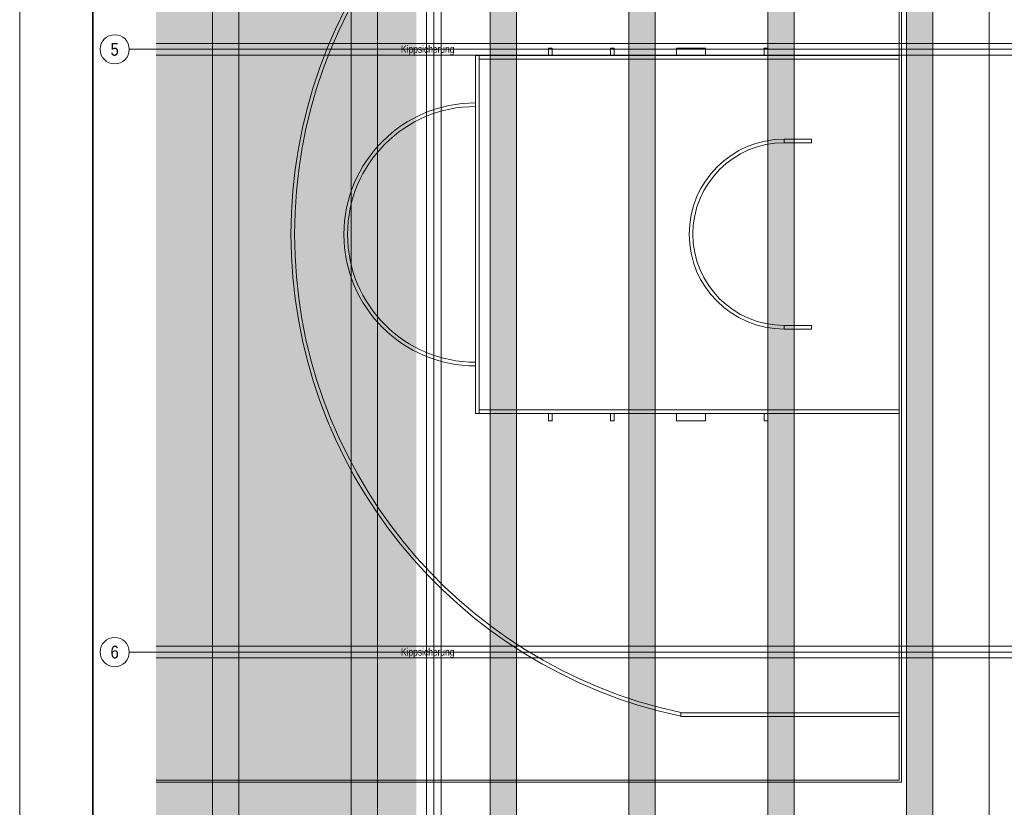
# Model space of a CAD drawing. Extents: x -720 to 300, y 62 to 1107.
# Tile 25 of 117: x -720 to -450, y 335 to 551. Entities that reach past the tile are written whole.
import ezdxf
from ezdxf.enums import TextEntityAlignment as Align
from ezdxf.lldxf.tags import DXFTag

# ---------------------------------------------------------------- set-up
doc = ezdxf.new("R2010")
doc.units = 0
doc.layers.get('0').update_dxf_attribs({"lineweight": 35})
for name, color, linetype, lineweight, true_color in [('30 -35 Decken- 1 Konstruktion-Träger- Stahlbeton', 7, 'grob-A06G9FGE8I', 13, 0x33aa00), ('60- 61 allgemeine Ausstattung- 1 Möbel', 7, 'Continuous', 9, 0x00cccc), ('70 -72 Beschriftung- 1 Beschriftung allgemein', 7, 'Continuous', 9, 0xff6633), ('iwb_Layout Achsbezeichung', 1, 'Continuous', 13, 0xff0000), ('iwb_Layout BA_Markierung', 7, 'Continuous', 9, 0xbadcdc)]:
    doc.layers.add(name, color=color, linetype=linetype, lineweight=lineweight, true_color=true_color)
doc.layers.add('70 -71 Achsen- 1 Gebäudeachsen', color=7, linetype='STRICHPUNKT2-A06G9FGD8I', lineweight=18)
doc.layers.add('iwb_Plankopf Rahmen', color=7, linetype='Continuous', lineweight=35)
doc.layers.add('iwb_Schraffur_Unterzug', color=7, linetype='Continuous', lineweight=5, true_color=0xffffcc, plot=False)
doc.styles.get("Standard").update_dxf_attribs({"font": 'ARIALN.TTF'})
tags = doc.linetypes.add('grob-A06G9FGE8I', pattern=[14, 3, -8, 3]).pattern_tags.tags
tags[8:9] = [DXFTag(74, 4), DXFTag(75, 0), DXFTag(340, '0'), DXFTag(46, 0.0), DXFTag(50, 0.0), DXFTag(44, 0.0), DXFTag(45, 0.0)]
tags[6:7] = [DXFTag(74, 4), DXFTag(75, 0), DXFTag(340, '0'), DXFTag(46, 0.0), DXFTag(50, 0.0), DXFTag(44, 0.0), DXFTag(45, 0.0)]
tags[4:5] = [DXFTag(74, 4), DXFTag(75, 0), DXFTag(340, '0'), DXFTag(46, 0.0), DXFTag(50, 0.0), DXFTag(44, 0.0), DXFTag(45, 0.0)]
tags = doc.linetypes.add('STRICHPUNKT2', pattern=[12.7, 6.35, -3.175, 0, -3.175]).pattern_tags.tags
tags[10:11] = [DXFTag(74, 4), DXFTag(75, 0), DXFTag(340, '0'), DXFTag(46, 0.0), DXFTag(50, 0.0), DXFTag(44, 0.0), DXFTag(45, 0.0)]
tags[8:9] = [DXFTag(74, 4), DXFTag(75, 0), DXFTag(340, '0'), DXFTag(46, 0.0), DXFTag(50, 0.0), DXFTag(44, 0.0), DXFTag(45, 0.0)]
tags[6:7] = [DXFTag(74, 4), DXFTag(75, 0), DXFTag(340, '0'), DXFTag(46, 0.0), DXFTag(50, 0.0), DXFTag(44, 0.0), DXFTag(45, 0.0)]
tags[4:5] = [DXFTag(74, 4), DXFTag(75, 0), DXFTag(340, '0'), DXFTag(46, 0.0), DXFTag(50, 0.0), DXFTag(44, 0.0), DXFTag(45, 0.0)]
tags = doc.linetypes.add('STRICHPUNKT2-A06G9FGD8I', pattern=[12.7, 6.35, -3.175, 0, -3.175]).pattern_tags.tags
tags[10:11] = [DXFTag(74, 4), DXFTag(75, 0), DXFTag(340, '0'), DXFTag(46, 0.0), DXFTag(50, 0.0), DXFTag(44, 0.0), DXFTag(45, 0.0)]
tags[8:9] = [DXFTag(74, 4), DXFTag(75, 0), DXFTag(340, '0'), DXFTag(46, 0.0), DXFTag(50, 0.0), DXFTag(44, 0.0), DXFTag(45, 0.0)]
tags[6:7] = [DXFTag(74, 4), DXFTag(75, 0), DXFTag(340, '0'), DXFTag(46, 0.0), DXFTag(50, 0.0), DXFTag(44, 0.0), DXFTag(45, 0.0)]
tags[4:5] = [DXFTag(74, 4), DXFTag(75, 0), DXFTag(340, '0'), DXFTag(46, 0.0), DXFTag(50, 0.0), DXFTag(44, 0.0), DXFTag(45, 0.0)]

# ---------------------------------------------------------------- blocks, each defined once
blk = doc.blocks.new('Polygon-A06G9FG58I')
at = {"color": 0, "linetype": 'ByBlock', "lineweight": -2, "ltscale": 0.13}
blk.add_solid([(-611.17, 79.14), (-682.31, 78.95), (-611, 1076.75), (-682.31, 1076.75)], dxfattribs=at)
blk = doc.blocks.new('Referenz-A06G9FGF8I')
at = {"layer": '30 -35 Decken- 1 Konstruktion-Träger- Stahlbeton', "color": 0}
for p, q in [((-666.91, 216.85), (-666.91, 763.85)), ((-659.71, 216.85), (-659.71, 763.85)), ((-628.91, 216.85), (-628.91, 763.85)), ((-621.71, 216.85), (-621.71, 763.85)), ((-590.91, 216.85), (-590.91, 763.85)), ((-583.71, 216.85), (-583.71, 763.85)), ((-552.91, 216.85), (-552.91, 763.85)), ((-545.71, 216.85), (-545.71, 763.85)), ((-514.91, 216.85), (-514.91, 763.85)), ((-507.71, 216.85), (-507.71, 763.85)), ((-476.91, 216.85), (-476.91, 763.85)), ((-469.71, 216.85), (-469.71, 763.85)), ((-682.31, 544.45), (-2.31, 544.45)), ((-682.31, 541.25), (-2.31, 541.25)), ((-682.31, 379.45), (-2.31, 379.45)), ((-682.31, 376.25), (-2.31, 376.25))]:
    blk.add_line(p, q, dxfattribs=at)
at = {"layer": '60- 61 allgemeine Ausstattung- 1 Möbel', "color": 0, "linetype": 'Continuous', "ltscale": 0.13}
for p, q in [((-608.31, 761.85), (-608.31, 222.85)), ((-604.31, 761.85), (-604.31, 222.85)), ((-478.91, 641.59), (-478.91, 342.79)), ((-478.31, 642.19), (-478.31, 342.19)), ((-574.91, 541.19), (-574.91, 543.19)), ((-574.91, 543.19), (-573.91, 543.19)), ((-573.91, 543.19), (-573.91, 541.19)), ((-557.91, 541.2), (-557.9, 543.2)), ((-557.9, 543.2), (-556.9, 543.19)), ((-556.9, 543.19), (-556.91, 541.19)), ((-539.91, 541.19), (-539.91, 543.19)), ((-539.91, 543.19), (-531.91, 543.19)), ((-531.91, 543.19), (-531.91, 541.19)), ((-515.91, 541.2), (-515.9, 543.2)), ((-515.9, 543.2), (-514.9, 543.19)), ((-514.9, 543.19), (-514.91, 541.19)), ((-594.91, 443.19), (-594.91, 541.19)), ((-594.91, 541.19), (-593.91, 541.19)), ((-593.91, 541.19), (-593.91, 443.19)), ((-593.91, 540.19), (-593.91, 541.19)), ((-593.91, 541.19), (-478.91, 541.19)), ((-478.91, 540.19), (-593.91, 540.19)), ((-573.91, 541.19), (-574.91, 541.19)), ((-556.91, 541.19), (-557.91, 541.2)), ((-531.91, 541.19), (-539.91, 541.19)), ((-514.91, 541.19), (-515.91, 541.2)), ((-478.91, 541.19), (-478.91, 540.19)), ((-510.41, 517.26), (-510.41, 518.26)), ((-510.41, 518.26), (-502.91, 518.26)), ((-502.91, 518.26), (-502.91, 517.26)), ((-502.91, 517.26), (-510.41, 517.26)), ((-510.41, 466.26), (-510.41, 467.26)), ((-510.41, 467.26), (-502.91, 467.26)), ((-502.91, 466.26), (-510.41, 466.26)), ((-502.91, 467.26), (-502.91, 466.26)), ((-593.91, 443.19), (-594.91, 443.19)), ((-593.91, 443.19), (-593.91, 444.19)), ((-593.91, 444.19), (-478.91, 444.19)), ((-478.91, 443.19), (-593.91, 443.19)), ((-574.91, 441.19), (-574.91, 443.19)), ((-574.91, 443.19), (-573.91, 443.19)), ((-573.91, 443.19), (-573.91, 441.19)), ((-556.91, 443.19), (-557.91, 443.19)), ((-557.91, 443.19), (-557.9, 441.19)), ((-556.9, 441.19), (-556.91, 443.19)), ((-539.91, 441.19), (-539.91, 443.19)), ((-539.91, 443.19), (-531.91, 443.19)), ((-531.91, 443.19), (-531.91, 441.19)), ((-514.91, 443.19), (-515.91, 443.19)), ((-515.91, 443.19), (-515.9, 441.19)), ((-514.9, 441.19), (-514.91, 443.19)), ((-478.91, 444.19), (-478.91, 443.19)), ((-573.91, 441.19), (-574.91, 441.19)), ((-557.9, 441.19), (-556.9, 441.19)), ((-531.91, 441.19), (-539.91, 441.19)), ((-515.9, 441.19), (-514.9, 441.19)), ((-538.71, 360.26), (-538.71, 361.28)), ((-538.71, 360.22), (-538.71, 361.22)), ((-538.71, 361.22), (-478.91, 361.22)), ((-478.91, 361.22), (-478.91, 360.22)), ((-478.91, 360.22), (-538.71, 360.22)), ((-478.91, 342.79), (-682.31, 342.79)), ((-478.31, 342.19), (-682.31, 342.19))]:
    blk.add_line(p, q, dxfattribs=at)
for centre, major_axis, end_param in [((-510.41, 492.26), (-28.3, 132), 1.359608), ((-510.41, 492.26), (-28.3, 130.98), 1.358007), ((-594.91, 492.19), (0, 36), 1.570796), ((-594.91, 492.19), (0, 35), 1.570796), ((-510.41, 492.26), (0, 26), 1.570796), ((-510.41, 492.26), (0, 25), 1.570796), ((-510.41, 492.26), (-135, 0), 1.359608), ((-510.41, 492.26), (-134, 0), 1.358007), ((-594.91, 492.19), (-36, 0), 1.570796), ((-594.91, 492.19), (-35, 0), 1.570796), ((-510.41, 492.26), (-26, 0), 1.570796), ((-510.41, 492.26), (-25, 0), 1.570796)]:
    blk.add_ellipse(centre, major_axis=major_axis, ratio=1, start_param=0, end_param=end_param, dxfattribs=at)
at = {"layer": '70 -71 Achsen- 1 Gebäudeachsen', "color": 0, "linetype": 'STRICHPUNKT2-A06G9FGD8I', "ltscale": 0.18}
for p, q in [((-606.31, 1077.79), (-606.31, 78.35)), ((-454.31, 1077.79), (-454.31, 78.35)), ((-682.31, 542.85), (77.24, 542.85)), ((-682.31, 377.85), (77.24, 377.85))]:
    blk.add_line(p, q, dxfattribs=at)
at = {"layer": '70 -72 Beschriftung- 1 Beschriftung allgemein', "color": 0, "linetype": 'Continuous', "ltscale": 0.13, "char_height": 2.0138, "attachment_point": 1, "rotation": 359.9947}
for insert in [(-615.28, 543.91), (-615.28, 378.91)]:
    blk.add_mtext('{\\fArial Narrow;Kippsicherung}', dxfattribs=dict(at, insert=insert))
blk = doc.blocks.new('Referenz-A06G9FGH8I')
at = {"layer": 'iwb_Schraffur_Unterzug', "linetype": 'Continuous', "ltscale": 0.13}
for points in [[(-662.91, 216.85), (-666.91, 216.85), (-666.91, 763.85), (-659.71, 763.85), (-659.71, 216.85)], [(-624.91, 216.85), (-628.91, 216.85), (-628.91, 763.85), (-621.71, 763.85), (-621.71, 216.85)], [(-586.91, 216.85), (-590.91, 216.85), (-590.91, 763.85), (-583.71, 763.85), (-583.71, 216.85)], [(-548.91, 216.85), (-552.91, 216.85), (-552.91, 763.85), (-545.71, 763.85), (-545.71, 216.85)], [(-510.91, 216.85), (-514.91, 216.85), (-514.91, 763.85), (-507.71, 763.85), (-507.71, 216.85)], [(-472.91, 216.85), (-476.91, 216.85), (-476.91, 763.85), (-469.71, 763.85), (-469.71, 216.85)]]:
    blk.add_hatch(color=256, dxfattribs=at).paths.add_polyline_path(points)

msp = doc.modelspace()

# ---------------------------------------------------------------- linework, layer by layer
at = {"layer": 'iwb_Layout Achsbezeichung', "linetype": 'STRICHPUNKT2', "lineweight": 13, "ltscale": 0.39}
for p, q in [((-682.31, 542.85), (-689.65, 542.85)), ((-682.31, 377.85), (-689.65, 377.85))]:
    msp.add_line(p, q, dxfattribs=at)
at = {"layer": 'iwb_Layout Achsbezeichung', "ltscale": 0.39}
for centre in [(-693.65, 542.85), (-693.65, 377.85)]:
    msp.add_circle(centre, 4, dxfattribs=at)
at = {"layer": 'iwb_Plankopf Rahmen', "color": 8, "lineweight": 13, "ltscale": 0.13, "true_color": 0x808080}
msp.add_lwpolyline([(300.35, 62.43), (-719.65, 62.43), (-719.65, 1107.43), (300.35, 1107.43), (300.35, 62.43)], close=True, dxfattribs=at)
at = {"layer": 'iwb_Plankopf Rahmen', "ltscale": 0.35}
msp.add_lwpolyline([(-699.65, 67.43), (-699.65, 1102.43), (295.35, 1102.43), (295.35, 67.43), (-599.65, 67.43), (-699.65, 67.43)], close=True, dxfattribs=at)

# ---------------------------------------------------------------- block references
at = {"color": 8, "lineweight": 25, "ltscale": 0.25, "true_color": 0x808080}
for name in ['Referenz-A06G9FGF8I', 'Referenz-A06G9FGH8I']:
    msp.add_blockref(name, (0, 0), dxfattribs=at)
at = {"layer": 'iwb_Layout BA_Markierung', "ltscale": 0.13}
msp.add_blockref('Polygon-A06G9FG58I', (0, 0), dxfattribs=at)

# ---------------------------------------------------------------- texts
at = {"layer": 'iwb_Layout Achsbezeichung', "ltscale": 0.39}
for s, p in [('5', (-693.65, 542.85)), ('6', (-693.65, 377.85))]:
    msp.add_text(s, height=3.5, dxfattribs=at).set_placement(p, align=Align.MIDDLE_CENTER)

doc.saveas('drawing.dxf')
